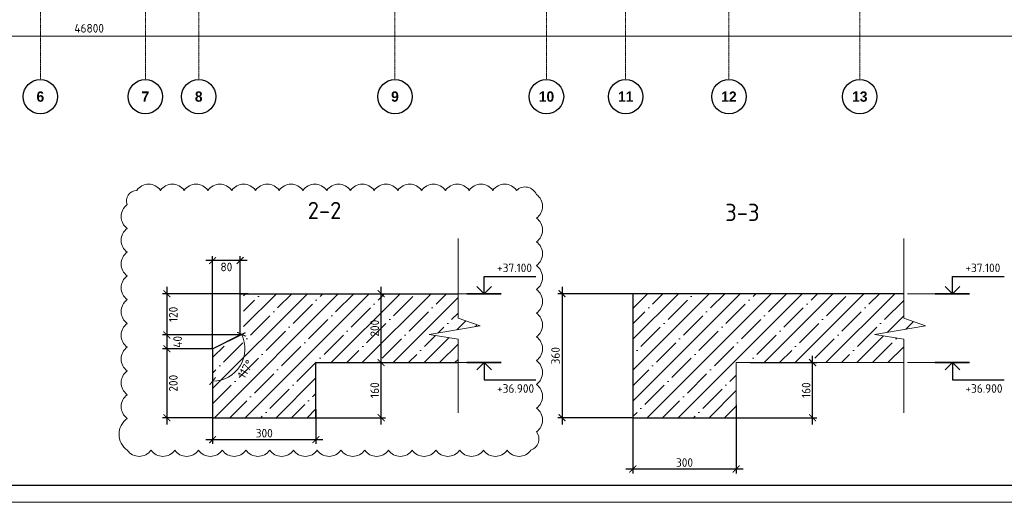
# Model space of a CAD drawing. Header units: millimetres. Extents: x -42044588 to 856694, y -806701 to 941911.
# Tile 72 of 256: x -179718 to -151120, y -403200 to -389187. Entities that reach past the tile are written whole.
import ezdxf

# ---------------------------------------------------------------- set-up
doc = ezdxf.new("R2010")
doc.units = ezdxf.units.MM
doc.linetypes.add('______5', pattern=[1100, 800, -100, 100, -100])
doc.linetypes.add('осевая', pattern=[50.8, 31.75, -6.35, 6.35, -6.35])
for name, color, linetype, lineweight in [('0 Фундамент', 5, 'Continuous', 30), ('907Сл Осевые', 1, 'Continuous', 0), ('A-ANNO-NOTE-1', 7, 'Continuous', 35), ('A-ANNO-NOTE-2', 7, 'Continuous', 18), ('G-ANNO-DIMS', 7, 'Continuous', 9), ('G-ANNO-DIMS-1', 7, 'Continuous', 18), ('Оси', 40, '______5', 18), ('РАЗМЕРЫ', 1, 'Continuous', 9), ('Тонкая', 81, 'Continuous', 20), ('ТОНКИЕ', 7, 'Continuous', 9), ('Узлы', 7, 'Continuous', 0)]:
    doc.layers.add(name, color=color, linetype=linetype, lineweight=lineweight)
doc.layers.add('ТОЛСТЫЕ_ОСНОВНЫЕ', color=6, linetype='Continuous')
doc.styles.add('Century Gothic', font='GOTHIC.TTF')
doc.styles.add('GOST-2.304_Type-B', font='GOST_Common.ttf')
doc.styles.add('ISOCPEUR', font='GOST_Common.ttf', dxfattribs={"height": 450})
doc.dimstyles.new('СПДС', dxfattribs={"dimscale": 100, "dimtxt": 2.5, "dimasz": 2, "dimexe": 1.25, "dimexo": 0, "dimtad": 1, "dimdec": 0, "dimrnd": 5, "dimtxsty": 'GOST-2.304_Type-B', "dimblk": 'ARCHTICK', "dimcen": 2.5, "dimdle": 2, "dimclrd": 1, "dimclre": 1, "dimclrt": 1, "dimadec": 0, "dimazin": 2, "dimtfac": 0.75, "dimtdec": 0, "dimtmove": 1, "dimatfit": 3, "dimfxl": 0, "dimtolj": 1, "dimarcsym": 0})
pattern_1 = [(45, (-34154.5, -363208.7), (-449.0128, 449.0128), []), (45, (-33705.46, -363208.7), (-449.0128, 449.0128), [793.75, -158.75, 0, -158.75])]

# ---------------------------------------------------------------- blocks, each defined once
blk = doc.blocks.new('_ArchTick')
at = {"color": 0, "linetype": 'ByBlock', "const_width": 0.15}
blk.add_lwpolyline([(-0.5, -0.5), (0.5, 0.5)], dxfattribs=at)
blk = doc.blocks.new('*D6710')
at = {"color": 1, "lineweight": -2, "transparency": 16777216}
for p, q in [((-85705, -346670), (-85705, -346545)), ((-38905, -346670), (-38905, -346545)), ((-85905, -346670), (-38705, -346670))]:
    blk.add_line(p, q, dxfattribs=at)
at = {"layer": 'DEFPOINTS', "color": 0, "transparency": 16777216}
for p in [(-85705, -346670), (-38905, -346670), (-38905, -346670)]:
    blk.add_point(p, dxfattribs=at)
at = {"color": 1, "lineweight": -2, "transparency": 16777216, "xscale": 250, "yscale": 250, "zscale": 250, "rotation": 180}
blk.add_blockref('_ArchTick', (-85705, -346670), dxfattribs=at)
at = {"color": 1, "lineweight": -2, "transparency": 16777216, "xscale": 250, "yscale": 250, "zscale": 250}
blk.add_blockref('_ArchTick', (-38905, -346670), dxfattribs=at)
at = {"color": 1, "transparency": 16777216, "insert": (-67487, -346445), "char_height": 250, "width": 104166.67, "attachment_point": 5, "style": 'GOST-2.304_Type-B'}
blk.add_mtext('\\A1;46800', dxfattribs=at)
blk = doc.blocks.new('NSY101')
at = {"color": 0, "linetype": 'ByBlock', "lineweight": -2}
blk.add_circle((0, 0), 50, dxfattribs=at)
blk = doc.blocks.new('СЛОЖНЫЙ_ОБЪЕКТ_33')
at = {"layer": 'Оси', "color": 16, "linetype": 'Continuous', "lineweight": 25, "transparency": 33554687, "xscale": 9.999999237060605, "yscale": 9.999999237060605, "zscale": 9.999999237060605}
blk.add_blockref('NSY101', (21513, -43009), dxfattribs=at)
at = {"layer": 'Оси', "color": 16, "linetype": 'Continuous', "lineweight": 25, "transparency": 33554687, "insert": (21513, -43009), "char_height": 300, "width": 385, "attachment_point": 5, "style": 'Century Gothic'}
blk.add_mtext('\\A1;{\\fCentury Gothic|i0|b1;\\H300.000000;\\W1.000000;\\C16;6}\\P', dxfattribs=at)
blk = doc.blocks.new('СЛОЖНЫЙ_ОБЪЕКТ_34')
at = {"layer": 'Оси', "color": 16, "linetype": 'Continuous', "lineweight": 25, "transparency": 33554687, "xscale": 9.999999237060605, "yscale": 9.999999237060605, "zscale": 9.999999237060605}
blk.add_blockref('NSY101', (24563, -43009), dxfattribs=at)
at = {"layer": 'Оси', "color": 16, "linetype": 'Continuous', "lineweight": 25, "transparency": 33554687, "insert": (24563, -43009), "char_height": 300, "width": 385, "attachment_point": 5, "style": 'Century Gothic'}
blk.add_mtext('\\A1;{\\fCentury Gothic|i0|b1;\\H300.000000;\\W1.000000;\\C16;7}\\P', dxfattribs=at)
blk = doc.blocks.new('СЛОЖНЫЙ_ОБЪЕКТ_35')
at = {"layer": 'Оси', "color": 16, "linetype": 'Continuous', "lineweight": 25, "transparency": 33554687, "xscale": 9.999999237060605, "yscale": 9.999999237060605, "zscale": 9.999999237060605}
blk.add_blockref('NSY101', (26113, -43009), dxfattribs=at)
at = {"layer": 'Оси', "color": 16, "linetype": 'Continuous', "lineweight": 25, "transparency": 33554687, "insert": (26113, -43009), "char_height": 300, "width": 385, "attachment_point": 5, "style": 'Century Gothic'}
blk.add_mtext('\\A1;{\\fCentury Gothic|i0|b1;\\H300.000000;\\W1.000000;\\C16;8}\\P', dxfattribs=at)
blk = doc.blocks.new('СЛОЖНЫЙ_ОБЪЕКТ_36')
at = {"layer": 'Оси', "color": 16, "linetype": 'Continuous', "lineweight": 25, "transparency": 33554687, "xscale": 9.999999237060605, "yscale": 9.999999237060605, "zscale": 9.999999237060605}
blk.add_blockref('NSY101', (31813, -43009), dxfattribs=at)
at = {"layer": 'Оси', "color": 16, "linetype": 'Continuous', "lineweight": 25, "transparency": 33554687, "insert": (31813, -43009), "char_height": 300, "width": 385, "attachment_point": 5, "style": 'Century Gothic'}
blk.add_mtext('\\A1;{\\fCentury Gothic|i0|b1;\\H300.000000;\\W1.000000;\\C16;9}\\P', dxfattribs=at)
blk = doc.blocks.new('СЛОЖНЫЙ_ОБЪЕКТ_37')
at = {"layer": 'Оси', "color": 16, "linetype": 'Continuous', "lineweight": 25, "transparency": 33554687, "xscale": 9.999999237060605, "yscale": 9.999999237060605, "zscale": 9.999999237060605}
blk.add_blockref('NSY101', (36213, -43009), dxfattribs=at)
at = {"layer": 'Оси', "color": 16, "linetype": 'Continuous', "lineweight": 25, "transparency": 33554687, "insert": (36213, -43009), "char_height": 300, "width": 620, "attachment_point": 5, "style": 'Century Gothic'}
blk.add_mtext('\\A1;{\\fCentury Gothic|i0|b1;\\H300.000000;\\W1.000000;\\C16;10}\\P', dxfattribs=at)
blk = doc.blocks.new('СЛОЖНЫЙ_ОБЪЕКТ_38')
at = {"layer": 'Оси', "color": 16, "linetype": 'Continuous', "lineweight": 25, "transparency": 33554687, "xscale": 9.999999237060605, "yscale": 9.999999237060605, "zscale": 9.999999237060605}
blk.add_blockref('NSY101', (38513, -43009), dxfattribs=at)
at = {"layer": 'Оси', "color": 16, "linetype": 'Continuous', "lineweight": 25, "transparency": 33554687, "insert": (38513, -43009), "char_height": 300, "width": 620, "attachment_point": 5, "style": 'Century Gothic'}
blk.add_mtext('\\A1;{\\fCentury Gothic|i0|b1;\\H300.000000;\\W1.000000;\\C16;11}\\P', dxfattribs=at)
blk = doc.blocks.new('СЛОЖНЫЙ_ОБЪЕКТ_39')
at = {"layer": 'Оси', "color": 16, "linetype": 'Continuous', "lineweight": 25, "transparency": 33554687, "xscale": 9.999999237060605, "yscale": 9.999999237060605, "zscale": 9.999999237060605}
blk.add_blockref('NSY101', (41513, -43009), dxfattribs=at)
at = {"layer": 'Оси', "color": 16, "linetype": 'Continuous', "lineweight": 25, "transparency": 33554687, "insert": (41513, -43009), "char_height": 300, "width": 620, "attachment_point": 5, "style": 'Century Gothic'}
blk.add_mtext('\\A1;{\\fCentury Gothic|i0|b1;\\H300.000000;\\W1.000000;\\C16;12}\\P', dxfattribs=at)
blk = doc.blocks.new('СЛОЖНЫЙ_ОБЪЕКТ_40')
at = {"layer": 'Оси', "color": 16, "linetype": 'Continuous', "lineweight": 25, "transparency": 33554687, "xscale": 9.999999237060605, "yscale": 9.999999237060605, "zscale": 9.999999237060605}
blk.add_blockref('NSY101', (45313, -43009), dxfattribs=at)
at = {"layer": 'Оси', "color": 16, "linetype": 'Continuous', "lineweight": 25, "transparency": 33554687, "insert": (45313, -43009), "char_height": 300, "width": 620, "attachment_point": 5, "style": 'Century Gothic'}
blk.add_mtext('\\A1;{\\fCentury Gothic|i0|b1;\\H300.000000;\\W1.000000;\\C16;13}\\P', dxfattribs=at)
blk = doc.blocks.new('*U6686')
at = {"layer": 'ТОЛСТЫЕ_ОСНОВНЫЕ', "color": 6}
blk.add_lwpolyline([(20, 5), (886, 5), (886, 415), (20, 415)], close=True, dxfattribs=at)
at = {"layer": 'ТОНКИЕ'}
blk.add_lwpolyline([(0, 0), (891, 0), (891, 420), (0, 420)], close=True, dxfattribs=at)
blk = doc.blocks.new('*D1201')
at = {"layer": 'DEFPOINTS', "color": 0, "transparency": 16777216}
for p in [(-161694, -397144), (-163967, -400744), (-161909, -400744)]:
    blk.add_point(p, dxfattribs=at)
at = {"layer": 'РАЗМЕРЫ', "color": 1, "lineweight": -2, "transparency": 16777216}
for p, q in [((-161694, -397144), (-164092, -397144)), ((-163967, -396944), (-163967, -400944)), ((-161909, -400744), (-164092, -400744))]:
    blk.add_line(p, q, dxfattribs=at)
at = {"layer": 'РАЗМЕРЫ', "color": 1, "lineweight": -2, "transparency": 16777216, "xscale": 200, "yscale": 200, "zscale": 200}
for p, rotation in [((-163967, -397144), 90), ((-163967, -400744), 270)]:
    blk.add_blockref('_ArchTick', p, dxfattribs=dict(at, rotation=rotation))
at = {"layer": 'РАЗМЕРЫ', "color": 1, "lineweight": 0, "transparency": 16777216, "insert": (-164155, -398944), "char_height": 250, "attachment_point": 5, "rotation": 90, "style": 'GOST-2.304_Type-B'}
blk.add_mtext('\\A1;360', dxfattribs=at)
blk = doc.blocks.new('*D1202')
at = {"layer": 'DEFPOINTS', "color": 0, "transparency": 16777216}
for p in [(-161909, -400367), (-158909, -400367), (-161909, -402234)]:
    blk.add_point(p, dxfattribs=at)
at = {"layer": 'РАЗМЕРЫ', "color": 1, "lineweight": -2, "transparency": 16777216}
for p, q in [((-161909, -400367), (-161909, -402359)), ((-158909, -400367), (-158909, -402359)), ((-158709, -402234), (-162109, -402234))]:
    blk.add_line(p, q, dxfattribs=at)
at = {"layer": 'РАЗМЕРЫ', "color": 1, "lineweight": -2, "transparency": 16777216, "xscale": 200, "yscale": 200, "zscale": 200, "rotation": 180}
blk.add_blockref('_ArchTick', (-161909, -402234), dxfattribs=at)
at = {"layer": 'РАЗМЕРЫ', "color": 1, "lineweight": -2, "transparency": 16777216, "xscale": 200, "yscale": 200, "zscale": 200}
blk.add_blockref('_ArchTick', (-158909, -402234), dxfattribs=at)
at = {"layer": 'РАЗМЕРЫ', "color": 1, "lineweight": 0, "transparency": 16777216, "insert": (-160409, -402046), "char_height": 250, "attachment_point": 5, "style": 'GOST-2.304_Type-B'}
blk.add_mtext('\\A1;300', dxfattribs=at)
blk = doc.blocks.new('*D1203')
at = {"layer": 'DEFPOINTS', "color": 0, "transparency": 16777216}
for p in [(-158505, -399144), (-156690, -399144), (-158909, -400744)]:
    blk.add_point(p, dxfattribs=at)
at = {"layer": 'РАЗМЕРЫ', "color": 1, "lineweight": -2, "transparency": 16777216}
for p, q in [((-158505, -399144), (-156565, -399144)), ((-156690, -400944), (-156690, -398944)), ((-158909, -400744), (-156565, -400744))]:
    blk.add_line(p, q, dxfattribs=at)
at = {"layer": 'РАЗМЕРЫ', "color": 1, "lineweight": -2, "transparency": 16777216, "xscale": 200, "yscale": 200, "zscale": 200}
for p, rotation in [((-156690, -399144), 90), ((-156690, -400744), 270)]:
    blk.add_blockref('_ArchTick', p, dxfattribs=dict(at, rotation=rotation))
at = {"layer": 'РАЗМЕРЫ', "color": 1, "lineweight": 0, "transparency": 16777216, "insert": (-156877, -399944), "char_height": 250, "attachment_point": 5, "rotation": 90, "style": 'GOST-2.304_Type-B'}
blk.add_mtext('\\A1;160', dxfattribs=at)
blk = doc.blocks.new('Высотные отметки - Вверх-711287-Разрез 3-3')
at = {"layer": '0 Фундамент'}
for p, q in [((13237, 8150), (14737, 8150)), ((13237, 7650), (13237, 8150))]:
    blk.add_line(p, q, dxfattribs=at)
at = {"layer": 'A-ANNO-NOTE-1'}
blk.add_line((12737, 7650), (13737, 7650), dxfattribs=at)
at = {"layer": 'A-ANNO-NOTE-2'}
for q in [(13025, 7862), (13449, 7862)]:
    blk.add_line((13237, 7650), q, dxfattribs=at)
blk = doc.blocks.new('оси блок 2')
at = {"layer": 'Оси', "color": 16, "linetype": 'осевая', "lineweight": 0, "ltscale": 0.25, "transparency": 33554687}
for p, q in [((-68904.7, -322543), (-68904.7, -347914.1)), ((-65854.7, -322543), (-65854.7, -347914.1)), ((-64304.7, -322543), (-64304.7, -347914.1)), ((-58604.7, -322543), (-58604.7, -347914.1)), ((-54204.7, -322543), (-54204.7, -347914.1)), ((-51904.7, -322543), (-51904.7, -347914.1)), ((-48904.7, -322543), (-48904.7, -347914.1)), ((-45104.7, -322543), (-45104.7, -347914.1))]:
    blk.add_line(p, q, dxfattribs=at)
at = {"layer": 'Оси', "color": 16, "linetype": 'Continuous', "lineweight": 25, "transparency": 33554687}
for name in ['СЛОЖНЫЙ_ОБЪЕКТ_33', 'СЛОЖНЫЙ_ОБЪЕКТ_34', 'СЛОЖНЫЙ_ОБЪЕКТ_35', 'СЛОЖНЫЙ_ОБЪЕКТ_36', 'СЛОЖНЫЙ_ОБЪЕКТ_37', 'СЛОЖНЫЙ_ОБЪЕКТ_38', 'СЛОЖНЫЙ_ОБЪЕКТ_39', 'СЛОЖНЫЙ_ОБЪЕКТ_40']:
    blk.add_blockref(name, (-90418.2, -305420.5), dxfattribs=at)
dim = blk.add_linear_dim(base=(-38904.7, -346670.2), p1=(-85704.7, -346670.2), p2=(-38904.7, -346670.2), dimstyle='СПДС', override={"dimgap": 1})
dim.commit()
dim.dimension.update_dxf_attribs({"geometry": '*D6710', "text_midpoint": (-67487.3, -346670.2), "dimtype": 160})

msp = doc.modelspace()

# ---------------------------------------------------------------- hatches: boundary and pattern name
at = {"layer": 'РАЗМЕРЫ', "transparency": 33554648}
h = msp.add_hatch(dxfattribs=at)
h.set_pattern_fill('ANSI35', color=1, scale=100)
h.set_pattern_definition(pattern_1)
h.paths.add_polyline_path([(-167826.634, -398327.947), (-166346.854, -398075.352), (-166985.425, -397849.349), (-166985.425, -397144.067), (-172014.968, -397144.067), (-173215.09, -397144.067), (-173215.09, -398381.633), (-174114.968, -398831.572), (-174114.968, -400744.067), (-171114.968, -400744.067), (-171114.968, -399144.067), (-166985.425, -399144.067), (-166985.425, -398459.414)])
h.paths.add_polyline_path([(-169143.985, -398469.067), (-169143.985, -397819.067), (-169695.121, -397819.067), (-169695.121, -398469.067)], flags=24)
h.paths.add_polyline_path([(-173434.94, -399663.302), (-173066.928, -399067.847), (-173535.753, -398778.097), (-173903.765, -399373.553)], flags=24)
h = msp.add_hatch(dxfattribs=at)
h.set_pattern_fill('ANSI35', color=1, scale=100)
h.set_pattern_definition(pattern_1)
h.paths.add_polyline_path([(-154043.436, -398459.414), (-154884.646, -398327.947), (-153404.865, -398075.352), (-154043.436, -397849.349), (-154043.436, -397144.067), (-159809.142, -397144.067), (-161909.142, -397144.067), (-161909.142, -397647.151), (-161909.142, -400744.067), (-158909.142, -400744.067), (-158909.142, -399144.067), (-154043.436, -399144.067)])

# ---------------------------------------------------------------- linework, layer by layer
at = {"layer": '907Сл Осевые', "color": 242, "true_color": 0xcd2027}
msp.add_lwpolyline([(-176593.502, -401686.803, 0.52056705), (-175903.88, -401686.803, 0.52056705), (-175214.258, -401686.803, 0.52056705), (-174524.636, -401686.803, 0.52056705), (-173835.014, -401686.803, 0.52056705), (-173145.392, -401686.803, 0.52056705), (-172455.77, -401686.803, 0.52056705), (-171766.148, -401686.803, 0.52056705), (-171076.527, -401686.803, 0.52056705), (-170386.905, -401686.803, 0.52056705), (-169697.283, -401686.803, 0.52056705), (-169007.661, -401686.803, 0.52056705), (-168318.039, -401686.803, 0.52056705), (-167628.417, -401686.803, 0.52056705), (-166938.795, -401686.803, 0.52056705), (-166249.173, -401686.803, 0.52056705), (-165559.551, -401686.803, 0.52056705), (-164869.929, -401686.803, 0.52056705), (-164711.952, -401155.158, 0.52056705), (-164711.952, -400465.536, 0.52056705), (-164711.952, -399775.914, 0.52056705), (-164711.952, -399086.292, 0.52056705), (-164711.952, -398396.67, 0.52056705), (-164711.952, -397707.049, 0.52056705), (-164711.952, -397017.427, 0.52056705), (-164711.952, -396327.805, 0.52056705), (-164711.952, -395638.183, 0.52056705), (-164711.952, -394948.561, 0.52056705), (-164711.952, -394258.939, 0.52056705), (-165285.215, -394142.58, 0.52056705), (-165974.837, -394142.58, 0.52056705), (-166664.458, -394142.58, 0.52056705), (-167354.08, -394142.58, 0.52056705), (-168043.702, -394142.58, 0.52056705), (-168733.324, -394142.58, 0.52056705), (-169422.946, -394142.58, 0.52056705), (-170112.568, -394142.58, 0.52056705), (-170802.19, -394142.58, 0.52056705), (-171491.812, -394142.58, 0.52056705), (-172181.434, -394142.58, 0.52056705), (-172871.056, -394142.58, 0.52056705), (-173560.678, -394142.58, 0.52056705), (-174250.3, -394142.58, 0.52056705), (-174939.921, -394142.58, 0.52056705), (-175629.543, -394142.58, 0.52056705), (-176319.165, -394142.58, 0.52056705), (-176593.502, -394557.865, 0.52056705), (-176593.502, -395247.487, 0.52056705), (-176593.502, -395937.109, 0.52056705), (-176593.502, -396626.731, 0.52056705), (-176593.502, -397316.353, 0.52056705), (-176593.502, -398005.975, 0.52056705), (-176593.502, -398695.597, 0.52056705), (-176593.502, -399385.219, 0.52056705), (-176593.502, -400074.84, 0.52056705), (-176593.502, -400764.462, 0.52056705)], format="xyb", close=True, dxfattribs=at)
at = {"layer": 'РАЗМЕРЫ', "lineweight": 30}
for p, q in [((-173315.09, -397144.067), (-171564.968, -397144.067)), ((-173315.09, -398342.092), (-173315.09, -397144.067)), ((-172014.968, -397144.067), (-166985.425, -397144.067)), ((-171114.968, -397144.067), (-166985.425, -397144.067)), ((-161909.142, -397144.067), (-161909.142, -400744.067)), ((-154043.436, -397144.067), (-161909.142, -397144.067)), ((-174114.968, -398741.572), (-173315.09, -398342.092)), ((-174114.968, -398741.572), (-174114.968, -400744.067)), ((-171114.968, -399144.067), (-166985.425, -399144.067)), ((-171114.968, -400744.067), (-171114.968, -399144.067)), ((-174114.968, -400744.067), (-171114.968, -400744.067)), ((-161909.142, -400744.067), (-158909.142, -400744.067))]:
    msp.add_line(p, q, dxfattribs=at)
at = {"layer": 'РАЗМЕРЫ'}
for p, q in [((-165800.207, -397144.067), (-167536.951, -397144.067)), ((-165800.207, -397144.067), (-167536.951, -397144.067)), ((-159809.142, -397144.067), (-154043.436, -397144.067)), ((-152196.963, -397144.067), (-153933.707, -397144.067)), ((-174114.968, -400744.067), (-174114.968, -398741.572)), ((-171114.968, -399144.067), (-166985.425, -399144.067)), ((-165800.207, -399144.067), (-167536.951, -399144.067)), ((-165800.207, -399144.067), (-167536.951, -399144.067)), ((-158909.142, -399144.067), (-158909.142, -400744.067)), ((-158909.142, -399144.067), (-154043.436, -399144.067)), ((-152196.963, -399144.067), (-153933.707, -399144.067)), ((-158909.142, -400744.067), (-161909.11, -400744.067))]:
    msp.add_line(p, q, dxfattribs=at)
at = {"layer": 'Тонкая', "color": 30, "linetype": 'ByBlock', "ltscale": 75}
for points in [[(-166985.425, -400603.042), (-166985.425, -398459.414), (-167826.634, -398327.947), (-166346.854, -398075.352), (-166985.425, -397849.349), (-166985.425, -395543.761)], [(-154043.436, -400603.042), (-154043.436, -398459.414), (-154884.646, -398327.947), (-153404.865, -398075.352), (-154043.436, -397849.349), (-154043.436, -395543.761)]]:
    msp.add_lwpolyline(points, dxfattribs=at)

# ---------------------------------------------------------------- block references
at = {"xscale": 100, "yscale": 100, "zscale": 100}
msp.add_blockref('*U6686', (-203199.263, -403200.052), dxfattribs=at)
at = {"layer": 'G-ANNO-DIMS'}
for p in [(-179468.533, -404794.067), (-165865.289, -404794.067)]:
    msp.add_blockref('Высотные отметки - Вверх-711287-Разрез 3-3', p, dxfattribs=at)
at = {"layer": 'G-ANNO-DIMS', "xscale": -1, "rotation": 180}
for p in [(-179468.533, -391494.067), (-165865.289, -391494.067)]:
    msp.add_blockref('Высотные отметки - Вверх-711287-Разрез 3-3', p, dxfattribs=at)
at = {"layer": 'РАЗМЕРЫ'}
msp.add_blockref('оси блок 2', (-110213.32, -42992.017), dxfattribs=at)

# ---------------------------------------------------------------- texts
at = {"layer": 'G-ANNO-DIMS-1', "char_height": 250, "width": 1150.28263, "line_spacing_factor": 1.149209, "style": 'ISOCPEUR'}
for s, insert, attachment_point in [('+37.100', (-165852.545, -396267.453), 1), ('+37.100', (-152249.301, -396267.453), 1), ('+36.900', (-165852.545, -400020.681), 7), ('+36.900', (-152249.301, -400020.681), 7)]:
    msp.add_mtext(s, dxfattribs=dict(at, insert=insert, attachment_point=attachment_point))
at = {"layer": 'Узлы', "color": 80, "linetype": 'Continuous', "lineweight": 0, "style": 'GOST-2.304_Type-B'}
for s, p in [('2-2', (-171352.889, -394976.388)), ('3-3', (-159227.288, -395033.551))]:
    msp.add_text(s, height=500, dxfattribs=at).set_placement(p)

# ---------------------------------------------------------------- dimensions: what is measured, and where the dimension line sits
at = {"layer": 'РАЗМЕРЫ', "lineweight": 0}
for base, p1, p2, override in [((-174114.968, -396179.243), (-173315.09, -397144.067), (-174114.968, -398741.572), {"dimlfac": 0.1, "dimrnd": 5}), ((-171114.968, -401381.125), (-174114.968, -400501.112), (-171114.968, -400501.112), {"dimlfac": 0.1})]:
    msp.add_linear_dim(base=base, p1=p1, p2=p2, dimstyle='СПДС', override=override, dxfattribs=at).render()
for base, p1, p2 in [((-175444.114, -398342.092), (-173086.955, -397144.067), (-173315.09, -398342.092)), ((-169219.742, -397144.067), (-169752.019, -399144.067), (-169752.019, -397144.067)), ((-175444.114, -398741.572), (-173315.09, -398342.092), (-174114.968, -398741.572)), ((-175444.114, -400744.067), (-174114.968, -398741.572), (-174114.968, -400744.067)), ((-169219.742, -399144.067), (-171327.123, -400744.067), (-170773.122, -399144.067))]:
    msp.add_linear_dim(base=base, p1=p1, p2=p2, angle=90, dimstyle='СПДС', override={"dimlfac": 0.1, "dimrnd": 5}, dxfattribs=at).render()
for base, p1, p2, picture, middle in [((-163967.336, -400744.067), (-161694.142, -397144.067), (-161909.11, -400744.067), '*D1201', (-164154.836, -398944.067)), ((-156689.594, -399144.067), (-158909.142, -400744.067), (-158504.623, -399144.067), '*D1203', (-156877.094, -399944.067))]:
    dim = msp.add_linear_dim(base=base, p1=p1, p2=p2, angle=90, dimstyle='СПДС', override={"dimlfac": 0.1, "dimrnd": 5}, dxfattribs=at)
    dim.commit()
    dim.dimension.update_dxf_attribs({"geometry": picture, "text_midpoint": middle})
at = {"layer": 'РАЗМЕРЫ'}
msp.add_angular_dim_2l(base=(-173525.385, -399473.655), line1=((-174114.968, -398741.572), (-173315.09, -398342.092)), line2=((-174114.968, -398741.572), (-174114.968, -400744.067)), dimstyle='СПДС', dxfattribs=at).render()
at = {"layer": 'РАЗМЕРЫ', "lineweight": 0}
dim = msp.add_linear_dim(base=(-161909.142, -402233.808), p1=(-158909.142, -400366.651), p2=(-161909.142, -400366.651), dimstyle='СПДС', override={"dimlfac": 0.1, "dimrnd": 5}, dxfattribs=at)
dim.commit()
dim.dimension.update_dxf_attribs({"geometry": '*D1202', "text_midpoint": (-160409.142, -402046.308)})

doc.saveas('drawing.dxf')
